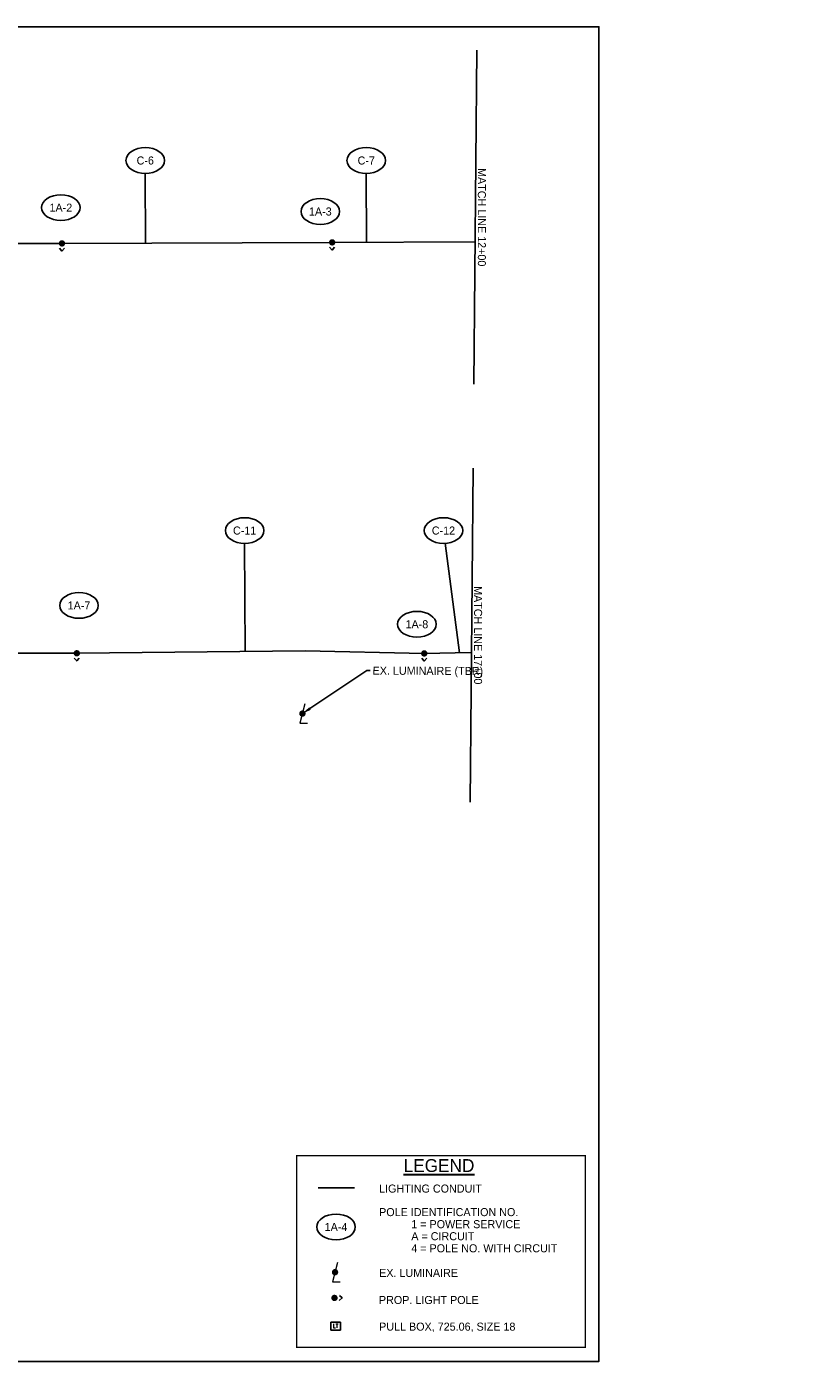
# Model space of a CAD drawing. Header units: feet. Extents: x 300 to 431, y 4 to 24.
# Tile 17 of 17: x 419 to 431, y 4 to 24. Entities that reach past the tile are written whole.
import ezdxf
from ezdxf import colors
from ezdxf.entities.mleader import LeaderData, LeaderLine
from ezdxf.enums import TextEntityAlignment as Align
from ezdxf.math import Vec2, Vec3

# ---------------------------------------------------------------- set-up
doc = ezdxf.new("R2010")
doc.units = ezdxf.units.FT
doc.header["$MEASUREMENT"] = 0
doc.linetypes.add('conduitpr', pattern=[0])
doc.layers.add('COLUMNS', color=6, linetype='Continuous', plot=False)
for name, color, linetype in [('LT_P_Conduit', 3, 'conduitpr'), ('LT_P_Luminaires', 1, 'Continuous'), ('LT_P_PullBox', 1, 'Continuous'), ('LT_P_Text', 7, 'Continuous'), ('SH_Data', 7, 'Continuous'), ('SH_Text', 9, 'Continuous'), ('TEXT', 7, 'Continuous')]:
    doc.layers.add(name, color=color, linetype=linetype)
doc.layers.add('LT_X_Luminaires', color=2, linetype='Continuous', transparency=0.35)
doc.styles.add('FINE_GRID_LINES', font='simplex')
doc.styles.add('Slanted-Normal', font='font31.shx', dxfattribs={"height": 0.1})

msp = doc.modelspace()

# ---------------------------------------------------------------- hatches: boundary and pattern name
at = {"layer": 'LT_P_Luminaires', "linetype": 'Continuous', "lineweight": 0}
h = msp.add_hatch(color=256, dxfattribs=at)
edge = h.paths.add_edge_path()
edge.add_arc((419.252, 21.005), 0.05, 0.4736, 360.4736)
h = msp.add_hatch(color=256, dxfattribs=at)
edge = h.paths.add_edge_path()
edge.add_arc((423.452, 21.021), 0.05, 0.4736, 360.4736)
h = msp.add_hatch(color=256, dxfattribs=at)
edge = h.paths.add_edge_path()
edge.add_arc((419.483, 14.633), 0.05, 0.2204, 360.2204)
h = msp.add_hatch(color=256, dxfattribs=at)
edge = h.paths.add_edge_path()
edge.add_arc((424.883, 14.63), 0.05, 0.2204, 360.2204)
h = msp.add_hatch(color=256, dxfattribs=at)
edge = h.paths.add_edge_path()
edge.add_arc((423.488, 4.61), 0.05, 89.4948, 449.4948)
at = {"layer": 'LT_X_Luminaires', "linetype": 'Continuous', "lineweight": 0}
h = msp.add_hatch(color=256, dxfattribs=at)
edge = h.paths.add_edge_path()
edge.add_arc((422.99, 13.695), 0.05, 0.2416, 360.2416)
h = msp.add_hatch(color=256, dxfattribs=at)
edge = h.paths.add_edge_path()
edge.add_arc((423.497, 5.01), 0.05, 0.4948, 360.4948)

# ---------------------------------------------------------------- linework, layer by layer
at = {"layer": 'COLUMNS', "color": 3, "flags": 128}
msp.add_lwpolyline([(397.223, 3.624), (397.223, 24.374), (427.598, 24.374), (427.598, 3.624)], close=True, dxfattribs=at)
at = {"layer": 'LT_P_Conduit', "flags": 128}
for points in [[(425.674, 21.03), (423.452, 21.021), (419.252, 21.005), (415.111, 21.005), (414.961, 21.006)], [(425.608, 14.645), (424.883, 14.63), (423.032, 14.67), (419.483, 14.633), (414.183, 14.635), (409.383, 14.637), (403.766, 14.64), (400.24, 14.642)], [(423.798, 6.322), (423.233, 6.322)]]:
    msp.add_lwpolyline(points, dxfattribs=at)
at = {"layer": 'LT_P_Luminaires', "flags": 128}
for points in [[(419.291, 20.93), (419.252, 20.885), (419.214, 20.93)], [(423.49, 20.946), (423.452, 20.902), (423.413, 20.946)], [(419.521, 14.558), (419.483, 14.513), (419.444, 14.558)], [(424.922, 14.555), (424.883, 14.51), (424.845, 14.555)], [(423.564, 4.648), (423.608, 4.609), (423.563, 4.571)]]:
    msp.add_lwpolyline(points, dxfattribs=at)
at = {"layer": 'LT_P_PullBox'}
for p, q in [((423.581, 4.234), (423.431, 4.234)), ((423.431, 4.234), (423.431, 4.109)), ((423.581, 4.109), (423.581, 4.234)), ((423.581, 4.109), (423.431, 4.109))]:
    msp.add_line(p, q, dxfattribs=at)
at = {"layer": 'LT_X_Luminaires', "linetype": 'Continuous', "lineweight": 13, "elevation": 38.592, "flags": 128}
msp.add_lwpolyline([(423.029, 13.845), (422.951, 13.545), (423.069, 13.546)], dxfattribs=at)
at = {"layer": 'LT_X_Luminaires', "linetype": 'Continuous', "lineweight": 13, "flags": 128}
msp.add_lwpolyline([(423.535, 5.16), (423.459, 4.86), (423.577, 4.861)], dxfattribs=at)
at = {"layer": 'SH_Data', "const_width": 0.02, "flags": 128}
msp.add_lwpolyline([(422.901, 6.822), (427.386, 6.822), (427.386, 3.84), (422.901, 3.84)], close=True, dxfattribs=at)
at = {"layer": 'TEXT'}
for points in [[(425.701, 24.009), (425.654, 18.815)], [(425.642, 17.51), (425.595, 12.316)]]:
    msp.add_lwpolyline(points, dxfattribs=at)
at = {"layer": 'TEXT', "flags": 128}
for points in [[(420.548, 22.094), (420.553, 21.005)], [(423.982, 22.094), (423.984, 21.02)], [(422.092, 16.341), (422.098, 14.662)], [(425.208, 16.342), (425.431, 14.641)]]:
    msp.add_lwpolyline(points, dxfattribs=at)
at = {"layer": 'TEXT'}
for centre in [(420.547, 22.294), (423.982, 22.294), (419.235, 21.561), (423.268, 21.501), (422.092, 16.541), (425.182, 16.541), (419.517, 15.376), (424.769, 15.084), (423.512, 5.713)]:
    msp.add_ellipse(centre, major_axis=(0.3, 0), ratio=0.666667, dxfattribs=at)

# ---------------------------------------------------------------- texts
at = {"layer": 'LT_P_PullBox', "style": 'FINE_GRID_LINES'}
msp.add_text('LT', height=0.0625, dxfattribs=at).set_placement((423.46, 4.143))
at = {"layer": 'SH_Text', "lineweight": 30, "insert": (424.563, 6.768), "char_height": 0.2, "attachment_point": 1, "line_spacing_factor": 1.44, "style": 'Slanted-Normal'}
msp.add_mtext('\\LLEGEND', dxfattribs=at)
at = {"layer": 'TEXT', "style": 'Slanted-Normal'}
for s, p in [('C-6', (420.547, 22.294)), ('C-7', (423.982, 22.294)), ('1A-2', (419.235, 21.561)), ('1A-3', (423.268, 21.501)), ('C-11', (422.092, 16.541)), ('C-12', (425.182, 16.541)), ('1A-7', (419.517, 15.376)), ('1A-8', (424.769, 15.084)), ('1A-4', (423.512, 5.713))]:
    msp.add_text(s, height=0.125, dxfattribs=at).set_placement(p, align=Align.MIDDLE_CENTER)
at = {"layer": 'TEXT', "lineweight": 30, "char_height": 0.125, "width": 1.73317, "attachment_point": 5, "rotation": 270, "line_spacing_factor": 0.9, "style": 'Slanted-Normal'}
for s, insert in [('MATCH LINE 12+00', (425.778, 21.412)), ('MATCH LINE 17+00', (425.719, 14.913))]:
    msp.add_mtext(s, dxfattribs=dict(at, insert=insert))
at = {"layer": 'TEXT', "lineweight": 30, "char_height": 0.125, "width": 3.49702, "attachment_point": 4, "line_spacing_factor": 0.9, "style": 'Slanted-Normal'}
for s, insert in [('LIGHTING CONDUIT', (424.182, 6.309)), ('POLE IDENTIFICATION NO.\\P{\\H0.8x;^I}1 = POWER SERVICE\\P^IA = CIRCUIT\\P^I4 = POLE NO. WITH CIRCUIT', (424.182, 5.662)), ('EX. LUMINAIRE', (424.182, 4.998)), ('PROP. LIGHT POLE', (424.179, 4.577)), ('PULL BOX, 725.06, SIZE 18 ', (424.182, 4.152))]:
    msp.add_mtext(s, dxfattribs=dict(at, insert=insert))

# ---------------------------------------------------------------- leaders
at = {"layer": 'LT_P_Text'}
ml = msp.add_multileader_mtext('Standard', dxfattribs=at)
ml.set_content('PROP. POWER SOURCE \\P(BY AEP)', color=256, style='Slanted-Normal')
ml.set_leader_properties()
ml.build(insert=Vec2(0, 0))
ml.multileader.update_dxf_attribs({"text_right_attachment_type": 3, "dogleg_length": 0.05, "arrow_head_size": 0.14, "scale": 20})
ctx = ml.context
ctx.base_point, ctx.scale, ctx.char_height, ctx.arrow_head_size, ctx.landing_gap_size, ctx.plane_origin, ctx.plane_x_axis, ctx.plane_y_axis = Vec3(403.729, 21.094), 20, 0.125, 0.14, 0.04, Vec3(403.084, 19.838), Vec3(0.999999, 0.001158), Vec3(-0.001158, 0.999999)
ctx.right_attachment = 3
notes = []
notes.append((ctx, [(0, (1, 1, 0), (403.679, 21.094), (0.999999, 0.001158), 0.05, [(0, [(403.635, 20.122)], 0, [])])]))
ctx.mtext.insert, ctx.mtext.text_direction, ctx.mtext.rotation, ctx.mtext.width, ctx.mtext.defined_height, ctx.mtext.line_spacing_factor, ctx.mtext.flow_direction = Vec3(403.769, 21.156), Vec3(0.999999, 0.001158), 0.001158, 1.25846, 0.13, 0.8, 5
ml = msp.add_multileader_mtext('Standard', dxfattribs=at)
ml.set_content('EX. LUMINAIRE (TBR)', color=256, style='Slanted-Normal')
ml.set_leader_properties()
ml.build(insert=Vec2(0, 0))
ml.multileader.update_dxf_attribs({"text_right_attachment_type": 3, "dogleg_length": 0.05, "arrow_head_size": 0.14, "scale": 20})
ctx = ml.context
ctx.base_point, ctx.scale, ctx.char_height, ctx.arrow_head_size, ctx.landing_gap_size, ctx.plane_origin, ctx.plane_x_axis, ctx.plane_y_axis = Vec3(424.041, 14.363, 38.592), 20, 0.125, 0.14, 0.04, Vec3(422.487, 13.493, 38.592), Vec3(0.999995, -0.003262), Vec3(0.003262, 0.999995)
ctx.right_attachment = 3
notes.append((ctx, [(0, (1, 1, 0), (423.991, 14.363, 38.592), (0.999995, -0.003262), 0.05, [(0, [(422.99, 13.695, 38.592)], 0, [])])]))
ctx.mtext.insert, ctx.mtext.text_direction, ctx.mtext.rotation, ctx.mtext.width, ctx.mtext.defined_height, ctx.mtext.line_spacing_factor, ctx.mtext.flow_direction = Vec3(424.081, 14.425, 38.592), Vec3(0.999995, -0.003262), 6.279924, 0.34249, 0.13, 0.8, 5
ml = msp.add_multileader_mtext('Standard', dxfattribs=at)
ml.set_content('EX. LUMINAIRE', color=256, style='Slanted-Normal')
ml.set_leader_properties()
ml.build(insert=Vec2(0, 0))
ml.multileader.update_dxf_attribs({"text_right_attachment_type": 3, "dogleg_length": 0.05, "arrow_head_size": 0.14, "scale": 20})
ctx = ml.context
ctx.base_point, ctx.scale, ctx.char_height, ctx.arrow_head_size, ctx.landing_gap_size, ctx.plane_origin, ctx.plane_x_axis, ctx.plane_y_axis = Vec3(417.174, 7.473), 20, 0.125, 0.14, 0.04, Vec3(416.334, 7.552), Vec3(0.999999, 0.001158), Vec3(-0.001158, 0.999999)
ctx.right_attachment = 3
notes.append((ctx, [(0, (1, 1, 0), (417.124, 7.473), (0.999999, 0.001158), 0.05, [(0, [(416.836, 7.757)], 0, [])])]))
ctx.mtext.insert, ctx.mtext.text_direction, ctx.mtext.rotation, ctx.mtext.width, ctx.mtext.defined_height, ctx.mtext.line_spacing_factor, ctx.mtext.flow_direction = Vec3(417.213, 7.535), Vec3(0.999999, 0.001158), 0.001158, 0.34249, 0.13, 0.8, 5
for ctx, leaders in notes:
    for number, flags, end, landing, length, lines in leaders:
        leader = LeaderData()
        leader.index, (leader.has_last_leader_line, leader.has_dogleg_vector, leader.attachment_direction) = number, flags
        leader.last_leader_point, leader.dogleg_vector, leader.dogleg_length = Vec3(end), Vec3(landing), length
        for number, points, colour, breaks in lines:
            line = LeaderLine()
            line.index, line.vertices, line.color, line.breaks = number, Vec3.list(points), colors.encode_raw_color(colour), breaks
            leader.lines.append(line)
        ctx.leaders.append(leader)

doc.saveas('drawing.dxf')
